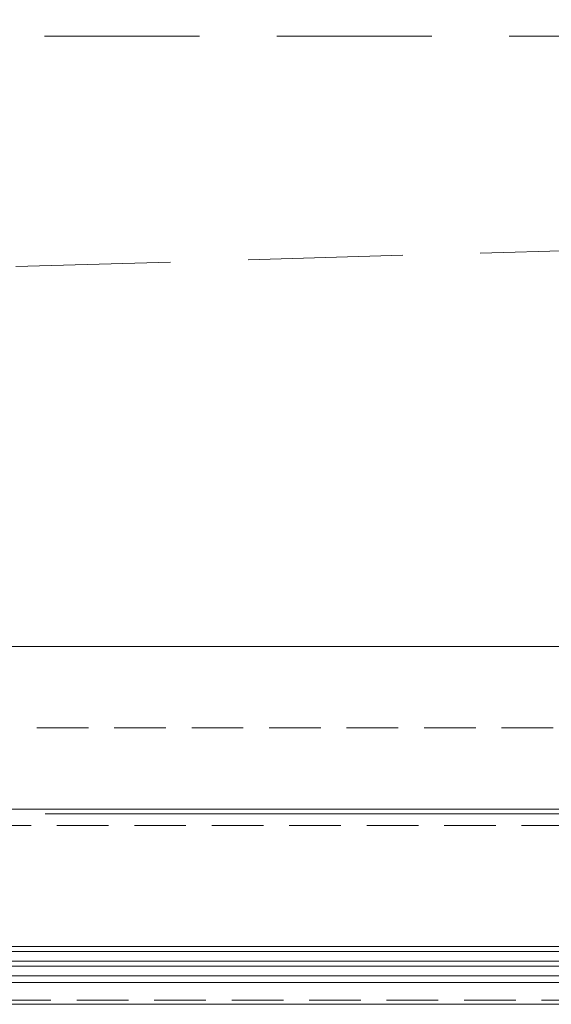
# Model space of a CAD drawing. Header units: millimetres. Extents: x 144573 to 336993, y 74252 to 247042.
# Tile 120 of 256: x 163161 to 163815, y 174615 to 175826. Entities that reach past the tile are written whole.
import ezdxf

# ---------------------------------------------------------------- set-up
doc = ezdxf.new("R2010")
doc.units = ezdxf.units.MM
doc.linetypes.add('ČÁRKOVANÁ', pattern=[19.05, 12.7, -6.35])
for name, color, linetype, lineweight in [('FASÁDA DETAILNÍ', 255, 'Continuous', 0), ('NOVA', 255, 'Continuous', 0), ('TENKA', 255, 'Continuous', 0)]:
    doc.layers.add(name, color=color, linetype=linetype, lineweight=lineweight)

msp = doc.modelspace()

# ---------------------------------------------------------------- linework, layer by layer
at = {"layer": 'FASÁDA DETAILNÍ'}
for p, q in [((163406.98, 174686.259), (159183.48, 174686.259)), ((159183.48, 174680.259), (163406.98, 174680.259)), ((164451.479, 174686.259), (163406.98, 174686.259)), ((163406.98, 174680.259), (164464.518, 174680.259)), ((163406.98, 174668.259), (159183.48, 174668.259)), ((164464.518, 174668.259), (163406.98, 174668.259)), ((159183.48, 174662.259), (163406.98, 174662.259)), ((163406.98, 174662.259), (164464.518, 174662.259)), ((163406.98, 174650.259), (159183.48, 174650.259)), ((159183.48, 174642.259), (163406.98, 174642.259)), ((164464.518, 174650.259), (163406.98, 174650.259)), ((163406.98, 174642.259), (164451.48, 174642.259))]:
    msp.add_line(p, q, dxfattribs=at)
for points in [[(173301.48, 174615.259), (146721.48, 174615.259), (146721.48, 198295.259), (173301.48, 198295.259)], [(173061.48, 174855.259), (146961.48, 174855.259), (146961.48, 198055.259), (173061.48, 198055.259)]]:
    msp.add_lwpolyline(points, close=True, dxfattribs=at)
at = {"layer": 'FASÁDA DETAILNÍ', "linetype": 'ČÁRKOVANÁ', "ltscale": 5}
for points in [[(173296.48, 174620.259), (146726.48, 174620.259), (146726.48, 198290.259), (173296.48, 198290.259)], [(173081.48, 174835.259), (146941.48, 174835.259), (146941.48, 198075.259), (173081.48, 198075.259)], [(172961.48, 174955.259), (147061.48, 174955.259), (147061.48, 197955.259), (172961.48, 197955.259)]]:
    msp.add_lwpolyline(points, close=True, dxfattribs=at)
at = {"layer": 'FASÁDA DETAILNÍ'}
msp.add_lwpolyline([(166054.98, 174849.259), (163192.98, 174849.259)], dxfattribs=at)
at = {"layer": 'NOVA', "linetype": 'ČÁRKOVANÁ', "ltscale": 15}
msp.add_line((147161.48, 175055.259), (172861.48, 175805.259), dxfattribs=at)
at = {"layer": 'NOVA'}
msp.add_line((164468.98, 175055.26), (159753.98, 175055.259), dxfattribs=at)
at = {"layer": 'NOVA', "linetype": 'ČÁRKOVANÁ', "ltscale": 15}
msp.add_lwpolyline([(166811.48, 175805.259), (160511.48, 175805.259)], dxfattribs=at)
at = {"layer": 'TENKA', "linetype": 'ČÁRKOVANÁ', "ltscale": 7}
msp.add_lwpolyline([(147718.98, 197855.259), (172861.48, 197855.259), (172861.48, 175055.259), (147718.98, 175055.259)], close=True, dxfattribs=at)

doc.saveas('drawing.dxf')
